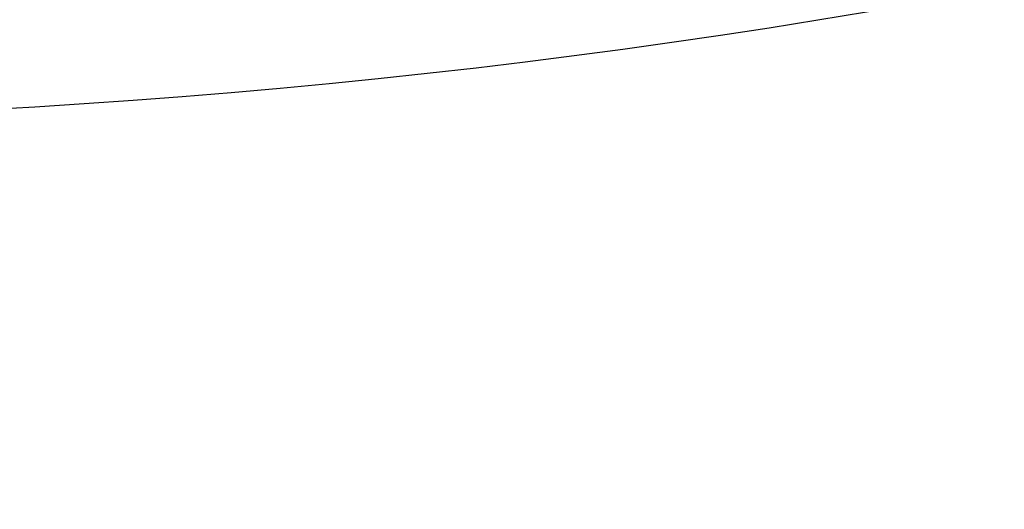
# Model space of a CAD drawing. Header units: millimetres. Extents: x -284 to 284, y 0 to 805.
# Tile 140 of 162: x -252.549 to -252.182, y 289.595 to 289.778. Entities that reach past the tile are written whole.
import ezdxf

# ---------------------------------------------------------------- set-up
doc = ezdxf.new("R2010")
doc.units = ezdxf.units.MM
doc.header["$MEASUREMENT"] = 0
doc.layers.add('Default', color=18, linetype='Continuous', true_color=0x000000)

# ---------------------------------------------------------------- blocks, each defined once
blk = doc.blocks.new('Block 03')
at = {"layer": 'Default'}
blk.add_open_spline([(-238.36498, 282.40184, -96.99104), (-239.13691, 282.72187, -94.31508), (-239.87661, 283.04789, -91.58908), (-240.58408, 283.37984, -88.81352), (-244.66349, 285.2939, -72.80901), (-247.67327, 287.40439, -55.16242), (-249.64665, 289.69264, -36.02924), (-250.63335, 290.83677, -26.46265), (-251.3622, 292.02541, -16.52385), (-251.84128, 293.25464, -6.24575), (-252.08082, 293.86925, -1.10669), (-252.25798, 294.4939, 4.11622), (-252.37414, 295.12857, 9.42302), (-252.43221, 295.44591, 12.07643), (-252.47504, 295.76575, 14.7508), (-252.50277, 296.0881, 17.44616), (-252.51664, 296.24928, 18.79383), (-252.52674, 296.41108, 20.14676), (-252.53308, 296.57351, 21.50492), (-252.53626, 296.65473, 22.18401), (-252.53849, 296.7361, 22.8644), (-252.53979, 296.81763, 23.54611), (-252.54109, 296.89916, 24.22781), (-252.54126, 296.98097, 24.91187), (-252.54106, 297.06261, 25.59447), (-252.53794, 298.36879, 36.51613), (-252.45197, 299.61749, 46.95707), (-252.2249, 300.80952, 56.92414), (-251.99784, 302.00154, 66.89122), (-251.63006, 303.13823, 76.3956), (-251.06918, 304.22431, 85.47679), (-249.94743, 306.39645, 103.63917), (-248.05154, 308.366, 120.10742), (-245.02248, 310.16354, 135.13753), (-244.03387, 310.75022, 140.04302), (-242.92496, 311.31855, 144.79512), (-241.68458, 311.86949, 149.40179)], degree=3, knots=[306.991996, 306.991996, 306.991996, 306.991996, 316.129408, 316.129408, 316.129408, 368.817643, 368.817643, 368.817643, 395.161761, 395.161761, 395.161761, 408.333819, 408.333819, 408.333819, 414.919849, 414.919849, 414.919849, 418.212863, 418.212863, 418.212863, 419.859371, 419.859371, 419.859371, 421.505878, 421.505878, 421.505878, 447.849995, 447.849995, 447.849995, 474.194113, 474.194113, 474.194113, 526.882347, 526.882347, 526.882347, 544.078606, 544.078606, 544.078606, 544.078606], dxfattribs=at)

msp = doc.modelspace()

# ---------------------------------------------------------------- linework, layer by layer
at = {"layer": 'Default', "extrusion": (0.090657, -0.118261, -0.988836)}
msp.add_open_spline([(-255.66334, 292.33241, -31.31854), (-255.57046, 291.55909, -31.21754), (-255.15844, 290.83211, -31.09282), (-253.92876, 289.88131, -30.86637), (-253.11868, 289.66335, -30.76603), (-251.56542, 289.86535, -30.64779), (-250.83181, 290.28408, -30.63061), (-249.86485, 291.52055, -30.68983), (-249.63745, 292.33069, -30.76587), (-249.73033, 293.10401, -30.86688)], degree=3, knots=[9.695565, 9.695565, 9.695565, 9.695565, 12.119457, 12.119457, 14.543348, 14.543348, 16.967239, 16.967239, 19.391131, 19.391131, 19.391131, 19.391131], dxfattribs=at)

# ---------------------------------------------------------------- block references
at = {"layer": 'Default'}
msp.add_blockref('Block 03', (0, 0), dxfattribs=at)

doc.saveas('drawing.dxf')
